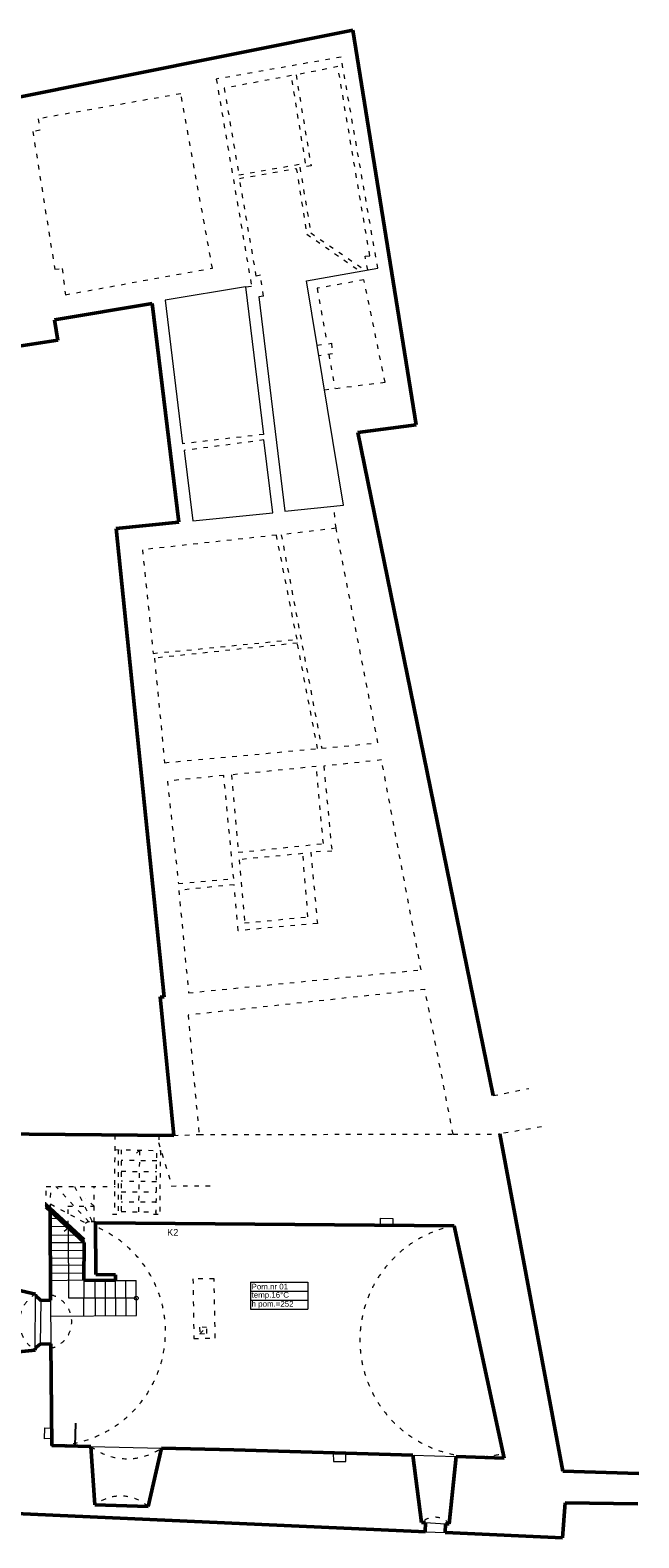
# Model space of a CAD drawing. Header units: millimetres. Extents: x -127811 to -59050, y -244477 to -114521.
# Tile 4 of 16: x -61691 to -60075, y -134050 to -130049. Entities that reach past the tile are written whole.
import ezdxf

# ---------------------------------------------------------------- set-up
doc = ezdxf.new("R2010")
doc.units = ezdxf.units.MM
doc.header["$MEASUREMENT"] = 0
doc.linetypes.add('XREF$0$ACAD_ISO03W100', pattern=[30, 12, -18])
doc.layers.add('XREF', color=8, linetype='Continuous')
for name, color, linetype, lineweight in [('XREF$0$arch C', 8, 'Continuous', 13), ('XREF$0$arch N', 8, 'XREF$0$ACAD_ISO03W100', 13), ('XREF$0$arch P', 8, 'Continuous', 50), ('XREF$0$opis', 8, 'Continuous', 0), ('XREF$0$opis - pomieszczenia', 8, 'Continuous', 0)]:
    doc.layers.add(name, color=color, linetype=linetype, lineweight=lineweight)
doc.styles.add('XREF$0$AB arial', font='arial.ttf')
doc.styles.add('XREF$0$Standard', font='txt')

# ---------------------------------------------------------------- blocks, each defined once
blk = doc.blocks.new('XREF$0$B-01')
at = {"layer": 'XREF$0$opis - pomieszczenia', "color": 0}
for p, q in [((-72, 72), (80, 72)), ((-72, 72), (-72, 0)), ((-72, 48), (80, 48)), ((80, 72), (80, 0)), ((-72, 24), (80, 24)), ((-72, 0), (80, 0))]:
    blk.add_line(p, q, dxfattribs=at)
blk = doc.blocks.new('XREF')
at = {"layer": 'XREF$0$arch C'}
for p, q in [((-60956.8, -130714), (-60767.8, -130680.3)), ((-61118.6, -130730.2), (-61332.5, -130765.3)), ((-61118.6, -130730.2), (-61103.1, -130727.6)), ((-61118.6, -130730.2), (-61071.1, -131121.6)), ((-60858.9, -131309.6), (-60956.8, -130714)), ((-61332.5, -130765.3), (-61286, -131146.3)), ((-61071.4, -130754.4), (-61083.8, -130756.6)), ((-61083.8, -130756.6), (-61014.9, -131325.4)), ((-61281.9, -131164.2), (-61259.1, -131351.1)), ((-61046.3, -131329.4), (-61070, -131136.3)), ((-61259.1, -131351.1), (-61046.3, -131329.4)), ((-61014.9, -131325.4), (-60858.9, -131309.6)), ((-61637.5, -133202.1), (-61616.1, -133201.8)), ((-60760.8, -133220.3), (-60760.2, -133201.3)), ((-60760.2, -133201.3), (-60727.5, -133202.2)), ((-60727.5, -133202.2), (-60727.7, -133220.6)), ((-61637.4, -133223.2), (-61592.5, -133223.8)), ((-61637.2, -133246.4), (-61568.6, -133246)), ((-61589, -133227), (-61599.9, -133237)), ((-61588.2, -133414.1), (-61589, -133227)), ((-61637.1, -133266.6), (-61547.3, -133265.8)), ((-61637, -133286.7), (-61547.4, -133287.3)), ((-61636.9, -133308), (-61547.5, -133307)), ((-61547.7, -133326.5), (-61636.7, -133327.1)), ((-61636.6, -133347.4), (-61547.8, -133346.9)), ((-61547.9, -133366.5), (-61636.5, -133368.2)), ((-61547.9, -133366.5), (-61548.5, -133460.9)), ((-61518.6, -133366.9), (-61517.9, -133460.7)), ((-61491.7, -133367.2), (-61491, -133460.5)), ((-61464.1, -133367.5), (-61409.1, -133367.1)), ((-61463.4, -133460.3), (-61464.1, -133367.5)), ((-61435.9, -133460.1), (-61436.6, -133367.3)), ((-61408.4, -133459.9), (-61409.1, -133367.1)), ((-61677, -133551.6), (-61676.5, -133403)), ((-61662.5, -133419.8), (-61663.7, -133535.8)), ((-61636.2, -133419.6), (-61635.4, -133535.6)), ((-61408.7, -133413.8), (-61588.2, -133414.1)), ((-61635.9, -133461.5), (-61408.4, -133459.9)), ((-61652.7, -133787), (-61651.8, -133757.7)), ((-61651.8, -133757.7), (-61633.7, -133758.6)), ((-61633.4, -133786.7), (-61652.7, -133787)), ((-61529.4, -133807.4), (-61342, -133811.7)), ((-60885.8, -133824.3), (-60885.6, -133847.3)), ((-60885.6, -133847.3), (-60853, -133847.7)), ((-60853, -133847.7), (-60852.3, -133825.3)), ((-60674.4, -133830.8), (-60560, -133834.3)), ((-60641.2, -134009.7), (-60588.2, -134012.5)), ((-60642.2, -134033.9), (-60589.3, -134036.2))]:
    blk.add_line(p, q, dxfattribs=at)
blk.add_circle((-61408.7, -133413.8), 5, dxfattribs=at)
at = {"layer": 'XREF$0$arch N', "linetype": 'XREF$0$ACAD_ISO03W100'}
for p, q in [((-60865.1, -130120.1), (-61196.4, -130178.4)), ((-60767.8, -130680.3), (-60865.1, -130120.1)), ((-60997.2, -130169.2), (-61175.7, -130202.6)), ((-60959.4, -130401.3), (-60997.2, -130169.2)), ((-60873.8, -130145.3), (-60984.6, -130167.3)), ((-60984.6, -130167.3), (-60945, -130408.8)), ((-60788.9, -130647.4), (-60873.8, -130145.3)), ((-61196.4, -130178.4), (-61103.1, -130727.6)), ((-61175.7, -130202.6), (-61136.3, -130432.8)), ((-61290.7, -130217.5), (-61668.9, -130283.8)), ((-61206.7, -130680.3), (-61290.7, -130217.5)), ((-61668.9, -130283.8), (-61664.5, -130314.1)), ((-61664.5, -130314.1), (-61683.4, -130317.5)), ((-61683.4, -130317.5), (-61625.3, -130682.8)), ((-61136.3, -130432.8), (-60959.4, -130401.3)), ((-60945, -130408.8), (-60974.6, -130412.6)), ((-61134.8, -130442.1), (-60984.1, -130415.7)), ((-61090.2, -130701.2), (-61134.8, -130442.1)), ((-60984.1, -130415.7), (-60956.2, -130589.9)), ((-60974.6, -130412.6), (-60945.6, -130586.8)), ((-60956.2, -130589.9), (-60814.3, -130688.6)), ((-60945.6, -130586.8), (-60800.4, -130686.1)), ((-60801.2, -130648.8), (-60788.9, -130647.4)), ((-60794.5, -130685.1), (-60801.2, -130648.8)), ((-61625.3, -130682.8), (-61605.6, -130681.5)), ((-61605.6, -130681.5), (-61596.9, -130750.7)), ((-61596.9, -130750.7), (-61206.7, -130680.3)), ((-61079, -130698.9), (-61090.2, -130701.2)), ((-61071.4, -130754.4), (-61079, -130698.9)), ((-60804.5, -130711.3), (-60928.7, -130733.7)), ((-60748.2, -130982.7), (-60804.5, -130711.3)), ((-60928.7, -130733.7), (-60902.6, -130881.2)), ((-60928.7, -130884.8), (-60890.9, -130879.7)), ((-60890.9, -130879.7), (-60888.1, -130907.2)), ((-60888.1, -130907.2), (-60924.1, -130913.1)), ((-60897.7, -130908.8), (-60881.7, -130999.5)), ((-60909.3, -131003), (-60748.2, -130982.7)), ((-61071.1, -131121.6), (-61286, -131146.3)), ((-61070, -131136.3), (-61281.9, -131164.2)), ((-60878.4, -131370.6), (-60884.3, -131312.2)), ((-60878.4, -131370.6), (-61024, -131387.9)), ((-60767.3, -131940), (-60878.4, -131370.6)), ((-61036.8, -131388.8), (-61392.6, -131427.7)), ((-60982.2, -131665.2), (-61036.8, -131388.8)), ((-61024, -131387.9), (-60916.6, -131954.6)), ((-61392.6, -131427.7), (-61364, -131702.8)), ((-61364, -131702.8), (-60982.2, -131665.2)), ((-60981.2, -131675.3), (-61360.8, -131715.3)), ((-60927.5, -131955.5), (-60981.2, -131675.3)), ((-61360.8, -131715.3), (-61333.5, -131992.8)), ((-61333.5, -131992.8), (-60927.5, -131955.5)), ((-60916.6, -131954.6), (-60767.3, -131940)), ((-60930.9, -132003), (-61156.1, -132025.2)), ((-60912.2, -132207.6), (-60930.9, -132003)), ((-60757.8, -131985.6), (-60911.1, -132001.7)), ((-60911.1, -132001.7), (-60889.6, -132227.7)), ((-60652.8, -132542.6), (-60757.8, -131985.6)), ((-61176.6, -132026.9), (-61326.3, -132041.7)), ((-61326.3, -132041.7), (-61296.9, -132313.3)), ((-61150.2, -132300.5), (-61176.6, -132026.9)), ((-61156.1, -132025.2), (-61138.2, -132230.6)), ((-61138.2, -132230.6), (-60912.2, -132207.6)), ((-60966.8, -132234), (-61135.7, -132250.2)), ((-61135.7, -132250.2), (-61121.2, -132418.1)), ((-60953.1, -132402), (-60966.8, -132234)), ((-60889.6, -132227.7), (-60945.4, -132229.9)), ((-60945.4, -132229.9), (-60928.2, -132419.4)), ((-61296.9, -132313.3), (-61150.2, -132300.5)), ((-61149, -132316.6), (-61295.9, -132331.6)), ((-61138.3, -132438.7), (-61149, -132316.6)), ((-61295.9, -132331.6), (-61270.1, -132603.7)), ((-61121.2, -132418.1), (-60953.1, -132402)), ((-60928.2, -132419.4), (-61138.3, -132438.7)), ((-61270.1, -132603.7), (-60652.8, -132542.6)), ((-60642.6, -132594.7), (-61271.5, -132662.6)), ((-60567.7, -132978.6), (-60642.6, -132594.7)), ((-61271.5, -132662.6), (-61242.2, -132979.7)), ((-60461.3, -132876.3), (-60366.6, -132857.4)), ((-60333.1, -132959.3), (-60443.8, -132978.2)), ((-61466, -132980.9), (-61466.6, -133190.9)), ((-61349.2, -132981.9), (-61349.5, -133000.6)), ((-61349.5, -133000.6), (-61314.7, -133116.3)), ((-61309.5, -132982.2), (-61242.2, -132979.7)), ((-61242.2, -132979.7), (-60567.7, -132978.6)), ((-60567.7, -132978.6), (-60443.8, -132978.2)), ((-61466.1, -133019.7), (-61344.8, -133022)), ((-61457.1, -133019.8), (-61457.1, -133191.1)), ((-61448.5, -133020), (-61448.5, -133191.3)), ((-61354.6, -133049.9), (-61448.5, -133048.4)), ((-61399, -133021), (-61416.4, -133036.4)), ((-61402.2, -133184.6), (-61399, -133021)), ((-61355.9, -133191.1), (-61354.4, -133021.8)), ((-61344.8, -133022), (-61346.8, -133191.2)), ((-61448.5, -133077.2), (-61354.9, -133078)), ((-61648.9, -133171.4), (-61647.8, -133117.7)), ((-61647.8, -133117.7), (-61464.6, -133117.7)), ((-61636.8, -133176.4), (-61635.4, -133117.7)), ((-61534.6, -133211.6), (-61622.2, -133117.7)), ((-61572.6, -133117.7), (-61524.9, -133211.7)), ((-61521, -133211.7), (-61521, -133117.7)), ((-61355.1, -133105.2), (-61448.5, -133103.8)), ((-61448.5, -133131.5), (-61355.4, -133132.3)), ((-61314.7, -133116.3), (-61206.2, -133115.6)), ((-61636.5, -133163.9), (-61542.9, -133214.7)), ((-61589.3, -133220.3), (-61590.2, -133170)), ((-61590.2, -133170), (-61521, -133170)), ((-61521, -133170), (-61542.5, -133148.7)), ((-61355.6, -133159.4), (-61448.5, -133159.4)), ((-61472.3, -133190.8), (-61442.7, -133191.4)), ((-61448.5, -133184.2), (-61355.8, -133185)), ((-61363, -133191), (-61340, -133191.3)), ((-61547.3, -133265.8), (-61546.8, -133220.7)), ((-61517, -133211.7), (-61532.8, -133211.7)), ((-61258.4, -133363.1), (-61255.9, -133521.2)), ((-61202.4, -133363.1), (-61258.4, -133363.1)), ((-61199, -133519.9), (-61202.4, -133363.1)), ((-61240.7, -133491.3), (-61240, -133508.3)), ((-61222.1, -133491.4), (-61240.7, -133491.3)), ((-61240, -133508.3), (-61222.1, -133491.4)), ((-61221.2, -133507.4), (-61222.1, -133491.4)), ((-61255.9, -133521.2), (-61199, -133519.9)), ((-61240, -133508.3), (-61221.2, -133507.4))]:
    blk.add_line(p, q, dxfattribs=at)
for centre, radius, start, end in [((-61534.6, -133224.3), 12.7, 81.9398, 163.752), ((-61633.2, -133503), 301.9, 269.5027, 67.358), ((-60506, -133525.5), 309.3, 101.0263, 283.2908), ((-61632.4, -133477.4), 86.5, 120.6221, 239.0245), ((-61653.3, -133476.2), 73.1, 284.2205, 76.5563), ((-61432.7, -133681.5), 158.7, 232.4715, 304.8761), ((-61450.2, -134049), 109.8, 48.6166, 128.4096), ((-60616.7, -134046.2), 50.8, 40.7263, 133.0335)]:
    blk.add_arc(centre, radius, start, end, dxfattribs=at)
at = {"layer": 'XREF$0$arch P'}
for p, q in [((-61774.7, -130236.7), (-60834, -130048.6)), ((-60834, -130048.6), (-60666, -131095.9)), ((-61625.6, -130817), (-61366.8, -130773.7)), ((-61366.8, -130773.7), (-61295.9, -131354.4)), ((-61617.2, -130872.4), (-61625.6, -130817)), ((-60666, -131095.9), (-60820.9, -131116.5)), ((-60820.9, -131116.5), (-60461.3, -132876.3)), ((-61295.9, -131354.4), (-61462.4, -131371.4)), ((-61462.4, -131371.4), (-61334.7, -132615)), ((-61334.7, -132615), (-61345.7, -132614.4)), ((-61345.7, -132614.4), (-61309.5, -132982.2)), ((-61309.5, -132982.2), (-62449.7, -132972.8)), ((-60443.8, -132978.2), (-60276.2, -133872.7)), ((-61648.9, -133171.4), (-61547.3, -133265.8)), ((-61648.8, -133165.3), (-61547.2, -133259.1)), ((-61636.2, -133419.6), (-61637.6, -133181.9)), ((-61517, -133214.2), (-61517, -133211.7)), ((-61517, -133214.2), (-60565.1, -133221.9)), ((-61516.5, -133351.6), (-61517, -133214.2)), ((-60565.1, -133221.9), (-60432.3, -133838.2)), ((-61547.9, -133366.5), (-61547.3, -133265.8)), ((-61464.1, -133367.5), (-61547.9, -133366.5)), ((-61464.2, -133352.3), (-61516.5, -133351.6)), ((-61464.1, -133367.5), (-61464.2, -133352.3)), ((-61763.8, -133383.3), (-61676.5, -133403)), ((-61676.5, -133403), (-61676.5, -133406.9)), ((-61662.5, -133419.8), (-61676.5, -133406.9)), ((-61636.2, -133419.6), (-61662.5, -133419.8)), ((-61765.1, -133560.8), (-61677, -133551.6)), ((-61677, -133551.6), (-61676.9, -133546.5)), ((-61663.7, -133535.8), (-61676.9, -133546.5)), ((-61663.7, -133535.8), (-61635.4, -133535.6)), ((-61633.3, -133804.9), (-61635.4, -133535.6)), ((-61529.4, -133807.4), (-61633.3, -133804.9)), ((-61529.4, -133807.4), (-61518.4, -133962.9)), ((-61377.6, -133966.6), (-61342, -133811.7)), ((-61150.1, -133816.1), (-61342, -133811.7)), ((-60674.4, -133830.8), (-61150.1, -133816.1)), ((-60674.4, -133830.8), (-60651.4, -134009.1)), ((-60560, -133834.3), (-60578.2, -134013.1)), ((-60432.3, -133838.2), (-60560, -133834.3)), ((-60276.2, -133872.7), (-60074.8, -133879)), ((-61518.4, -133962.9), (-61377.6, -133966.6)), ((-60277.5, -134050.1), (-60270.7, -133956.9)), ((-60270.7, -133956.9), (-60077.3, -133960)), ((-61970.3, -133974.8), (-60660.1, -134033.1)), ((-60651.4, -134009.1), (-60641.2, -134009.7)), ((-60641.2, -134009.7), (-60642.2, -134033.9)), ((-60642.2, -134033.9), (-60660.1, -134033.1)), ((-60588.2, -134012.5), (-60589.3, -134036.2)), ((-60569, -134037.1), (-60589.3, -134036.2)), ((-60588.2, -134012.5), (-60578.2, -134013.1)), ((-60569, -134037.1), (-60277.5, -134050.1))]:
    blk.add_line(p, q, dxfattribs=at)
at = {"layer": 'XREF$0$arch P', "color": 8}
blk.add_line((-62443.7, -130996.9), (-61617.3, -130871.7), dxfattribs=at)
at = {"layer": 'XREF$0$opis - pomieszczenia'}
blk.add_blockref('XREF$0$B-01', (-61033.7, -133443.4), dxfattribs=at)
at = {"layer": 'XREF$0$opis', "insert": (-61312, -133239.4), "char_height": 18, "attachment_point": 5, "style": 'XREF$0$Standard'}
blk.add_mtext_dynamic_manual_height_columns('K2', width=71.788, gutter_width=12.5, heights=[0], dxfattribs=at)
at = {"layer": 'XREF$0$opis - pomieszczenia', "char_height": 15, "attachment_point": 4, "style": 'XREF$0$AB arial'}
for s, width, insert in [('temp.16%%DC', 71.788, (-61102.7, -133407.4)), ('Pom.nr 01', 165.98, (-61102.7, -133383.4)), ('h pom.=252', 122.496, (-61102.7, -133431.4))]:
    blk.add_mtext_dynamic_manual_height_columns(s, width=width, gutter_width=12.5, heights=[0], dxfattribs=dict(at, insert=insert))

msp = doc.modelspace()

# ---------------------------------------------------------------- linework, layer by layer
at = {"layer": 'XREF'}
msp.add_line((-61570.9, -133806.4), (-61569.5, -133746.1), dxfattribs=at)

# ---------------------------------------------------------------- block references
msp.add_blockref('XREF', (0, 0), dxfattribs=at)

doc.saveas('drawing.dxf')
